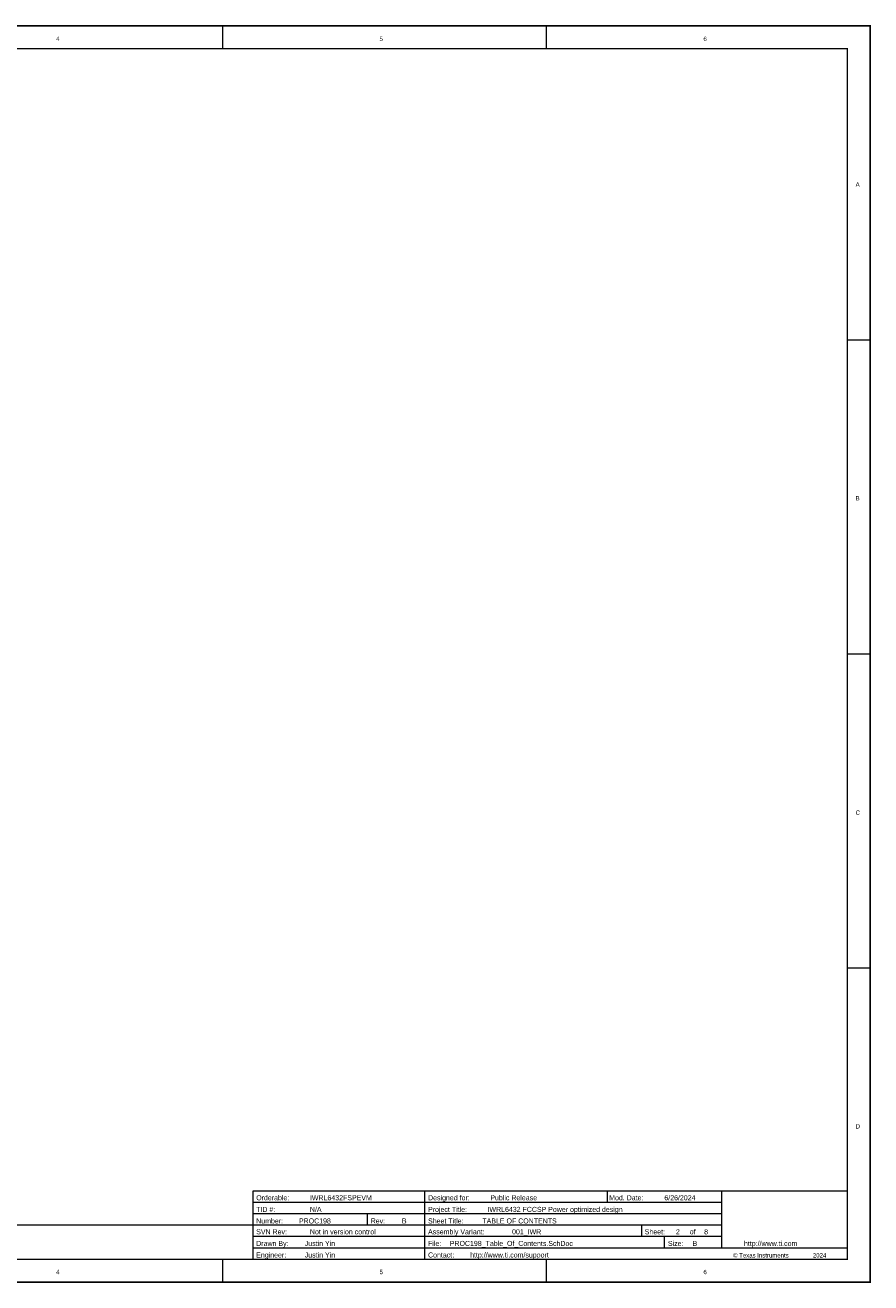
# Model space of a CAD drawing. Header units: inches. Extents: x 0 to 17, y 0 to 11.
# Tile 2 of 2: x 9.6 to 17, y 0 to 11. Entities that reach past the tile are written whole.
import ezdxf

# ---------------------------------------------------------------- set-up
doc = ezdxf.new("R2010")
doc.units = ezdxf.units.IN
doc.header["$MEASUREMENT"] = 0
doc.layers.add('Sheet', color=255, linetype='Continuous')

msp = doc.modelspace()

# ---------------------------------------------------------------- linework, layer by layer
at = {"layer": 'Sheet'}
for points in [[(0.001, 11, 0.0118, 0.0118, 0), (17, 11, 0.0118, 0.0118, 0), (17, 0, 0.0118, 0.0118, 0), (0.001, 0, 0.0118, 0.0118, 0), (0.001, 11, 0.0118, 0.0118, 0)], [(0.001, 11, 0.0039, 0.0039, 0), (0.001, 0, 0.0039, 0.0039, 0), (17, 0, 0.0039, 0.0039, 0), (17, 11, 0.0039, 0.0039, 0), (0.001, 11, 0.0039, 0.0039, 0), (0.001, 11, 0.0039, 0.0039, 0)], [(0.201, 10.799, 0.0118, 0.0118, 0), (16.8, 10.799, 0.0118, 0.0118, 0), (16.8, 0.2, 0.0118, 0.0118, 0), (0.201, 0.2, 0.0118, 0.0118, 0), (0.201, 10.799, 0.0118, 0.0118, 0)], [(0.201, 10.799, 0.0039, 0.0039, 0), (0.201, 0.2, 0.0039, 0.0039, 0), (16.8, 0.2, 0.0039, 0.0039, 0), (16.8, 10.799, 0.0039, 0.0039, 0), (0.201, 10.799, 0.0039, 0.0039, 0), (0.201, 10.799, 0.0039, 0.0039, 0)]]:
    msp.add_lwpolyline(points, format="xyseb", close=True, dxfattribs=at)
for points in [[(11.333, 11, 0.0118, 0.0118, 0), (11.333, 10.8, 0.0118, 0.0118, 0)], [(14.167, 11, 0.0118, 0.0118, 0), (14.167, 10.799, 0.0118, 0.0118, 0)], [(17, 11, 0.0118, 0.0118, 0), (16.8, 11, 0.0118, 0.0118, 0)], [(17, 11, 0.0118, 0.0118, 0), (17, 10.799, 0.0118, 0.0118, 0)], [(17, 8.25, 0.0118, 0.0118, 0), (16.8, 8.25, 0.0118, 0.0118, 0)], [(17, 5.5, 0.0118, 0.0118, 0), (16.8, 5.5, 0.0118, 0.0118, 0)], [(17, 2.75, 0.0118, 0.0118, 0), (16.8, 2.75, 0.0118, 0.0118, 0)], [(11.6, 0.2, 0.0118, 0.0118, 0), (11.6, 0.8, 0.0118, 0.0118, 0)], [(11.6, 0.799, 0.0118, 0.0118, 0), (13.1, 0.799, 0.0118, 0.0118, 0)], [(13.1, 0.2, 0.0118, 0.0118, 0), (13.1, 0.799, 0.0118, 0.0118, 0)], [(13.1, 0.799, 0.0118, 0.0118, 0), (16.8, 0.799, 0.0118, 0.0118, 0)], [(14.7, 0.799, 0.0118, 0.0118, 0), (14.7, 0.699, 0.0118, 0.0118, 0)], [(15.7, 0.3, 0.0118, 0.0118, 0), (15.7, 0.799, 0.0118, 0.0118, 0)], [(11.6, 0.699, 0.0118, 0.0118, 0), (13.1, 0.699, 0.0118, 0.0118, 0)], [(13.1, 0.699, 0.0118, 0.0118, 0), (15.7, 0.699, 0.0118, 0.0118, 0)], [(11.6, 0.599, 0.0118, 0.0118, 0), (13.1, 0.599, 0.0118, 0.0118, 0)], [(12.6, 0.6, 0.0118, 0.0118, 0), (12.6, 0.5, 0.0118, 0.0118, 0)], [(13.1, 0.599, 0.0118, 0.0118, 0), (15.7, 0.599, 0.0118, 0.0118, 0)], [(4.101, 0.5, 0.0118, 0.0118, 0), (11.6, 0.5, 0.0118, 0.0118, 0)], [(11.6, 0.5, 0.0118, 0.0118, 0), (13.1, 0.5, 0.0118, 0.0118, 0)], [(13.1, 0.5, 0.0118, 0.0118, 0), (15.7, 0.5, 0.0118, 0.0118, 0)], [(13.1, 0.5, 0.0118, 0.0118, 0), (15.7, 0.5, 0.0118, 0.0118, 0)], [(15, 0.5, 0.0118, 0.0118, 0), (15, 0.4, 0.0118, 0.0118, 0)], [(13.1, 0.4, 0.0118, 0.0118, 0), (11.6, 0.4, 0.0118, 0.0118, 0)], [(15.7, 0.4, 0.0118, 0.0118, 0), (13.1, 0.4, 0.0118, 0.0118, 0)], [(15.2, 0.4, 0.0118, 0.0118, 0), (15.2, 0.3, 0.0118, 0.0118, 0)], [(11.6, 0.3, 0.0118, 0.0118, 0), (13.1, 0.3, 0.0118, 0.0118, 0)], [(16.8, 0.3, 0.0118, 0.0118, 0), (13.1, 0.3, 0.0118, 0.0118, 0)], [(11.333, 0, 0.0118, 0.0118, 0), (11.333, 0.2, 0.0118, 0.0118, 0)], [(14.167, 0, 0.0118, 0.0118, 0), (14.167, 0.2, 0.0118, 0.0118, 0)], [(17, 0, 0.0118, 0.0118, 0), (17, 0.2, 0.0118, 0.0118, 0)]]:
    msp.add_lwpolyline(points, format="xyseb", dxfattribs=at)

# ---------------------------------------------------------------- texts
for s, height, p in [('4', 0.0381, (9.876, 10.867)), ('5', 0.0381, (12.706, 10.867)), ('6', 0.0381, (15.541, 10.867)), ('A', 0.0381, (16.873, 9.592)), ('B', 0.0381, (16.873, 6.845)), ('C', 0.0381, (16.873, 4.092)), ('D', 0.0381, (16.873, 1.345)), ('Orderable:', 0.0444, (11.627, 0.717)), ('IWRL6432FSPEVM', 0.04441, (12.097, 0.717)), ('N/A', 0.0444, (12.097, 0.615)), ('Designed for:', 0.04441, (13.131, 0.717)), ('Project Title:', 0.04441, (13.131, 0.615)), ('IWRL6432 FCCSP Power optimized design', 0.04441, (13.651, 0.615)), ('Public Release', 0.04441, (13.676, 0.717)), ('Mod. Date:', 0.0444, (14.716, 0.717)), ('6/26/2024', 0.0444, (15.199, 0.717)), ('TID #:', 0.0444, (11.627, 0.615)), ('Number:', 0.0444, (11.627, 0.514)), ('PROC198', 0.0444, (12.001, 0.514)), ('Rev:', 0.0444, (12.629, 0.514)), ('B', 0.0444, (12.902, 0.514)), ('Sheet Title:', 0.04441, (13.131, 0.514)), ('TABLE OF CONTENTS', 0.04441, (13.606, 0.514)), ('SVN Rev:', 0.0444, (11.627, 0.419)), ('Not in version control', 0.04441, (12.097, 0.419)), ('Assembly Variant:', 0.04441, (13.131, 0.419)), ('001_IWR', 0.0444, (13.866, 0.419)), ('Sheet:', 0.0444, (15.027, 0.419)), ('2', 0.0444, (15.3, 0.419)), ('of', 0.0444, (15.421, 0.419)), ('8', 0.0444, (15.547, 0.419)), ('Drawn By:', 0.0444, (11.627, 0.317)), ('Justin Yin', 0.0444, (12.052, 0.317)), ('File:', 0.0444, (13.131, 0.317)), ('PROC198_Table_Of_Contents.SchDoc', 0.04441, (13.321, 0.317)), ('Size:', 0.0444, (15.23, 0.317)), ('B', 0.0444, (15.446, 0.317)), ('http://www.ti.com', 0.04441, (15.896, 0.317)), ('Engineer:', 0.0444, (11.627, 0.216)), ('Justin Yin', 0.0444, (12.052, 0.216)), ('Contact:', 0.0444, (13.131, 0.216)), ('http://www.ti.com/support', 0.04441, (13.499, 0.216)), ('© Texas Instruments', 0.03806, (15.801, 0.216)), ('2024', 0.0381, (16.499, 0.216)), ('4', 0.0381, (9.876, 0.07)), ('5', 0.0381, (12.706, 0.07)), ('6', 0.0381, (15.541, 0.07))]:
    msp.add_text(s, height=height, dxfattribs=at).set_placement(p)

doc.saveas('drawing.dxf')
